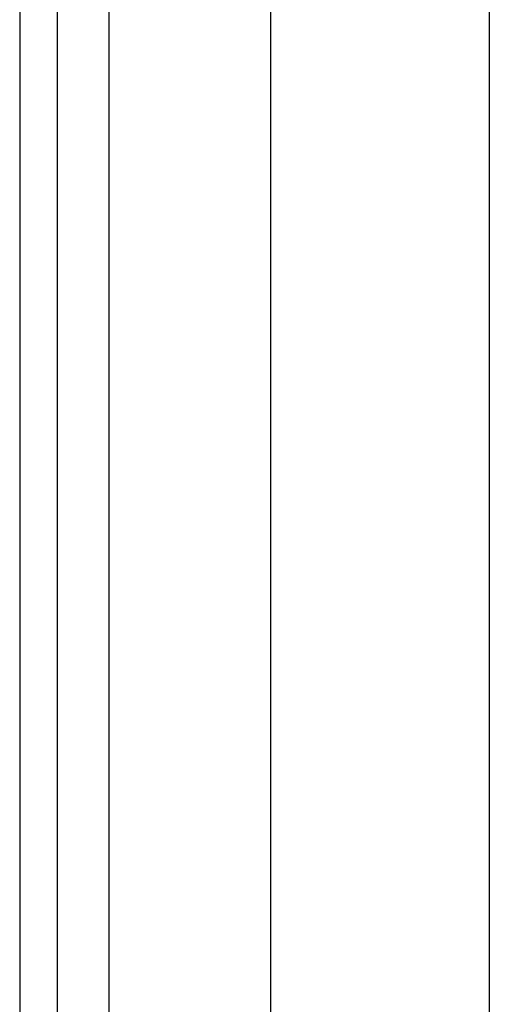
# Model space of a CAD drawing. Header units: inches. Extents: x 5 to 161, y 9 to 87.
# Tile 76 of 195: x 4.72 to 5.566, y 44.118 to 45.892. Entities that reach past the tile are written whole.
import ezdxf

# ---------------------------------------------------------------- set-up
doc = ezdxf.new("R2010")
doc.units = ezdxf.units.IN
doc.header["$MEASUREMENT"] = 0
doc.layers.add('Visible Edges(ANSI)', color=7, linetype='Continuous', lineweight=25)
doc.layers.add('Visible Tangent Edges(ANSI)', color=7, linetype='Continuous', lineweight=25)

msp = doc.modelspace()

# ---------------------------------------------------------------- linework, layer by layer
at = {"layer": 'Visible Edges(ANSI)'}
for p, q in [((4.7205, 62.5151), (4.7205, 21.0341)), ((4.7885, 21.0341), (4.7885, 62.5151)), ((5.1725, 42.158), (5.1725, 58.0432)), ((5.5662, 58.0422), (5.5662, 42.1589))]:
    msp.add_line(p, q, dxfattribs=at)
at = {"layer": 'Visible Tangent Edges(ANSI)'}
msp.add_line((4.8815, 21.0341), (4.8815, 62.5151), dxfattribs=at)

doc.saveas('drawing.dxf')
